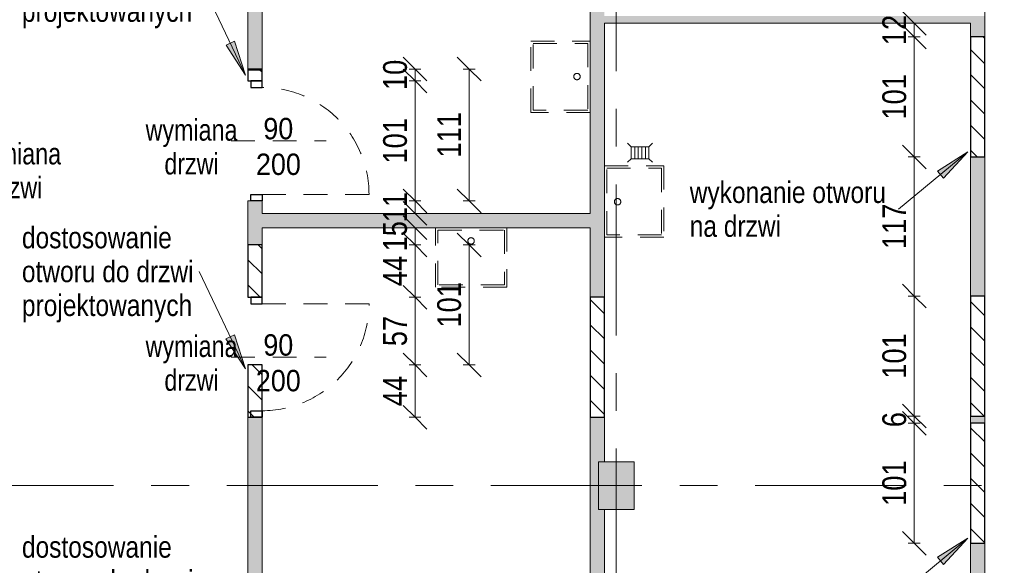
# Model space of a CAD drawing. Header units: centimetres. Extents: x -1403 to 22166, y -8842 to 3590.
# Tile 8 of 25: x -514 to 314, y 341 to 800. Entities that reach past the tile are written whole.
import ezdxf

# ---------------------------------------------------------------- set-up
doc = ezdxf.new("R2010")
doc.units = ezdxf.units.CM
doc.linetypes.add('Oś', pattern=[222.25, 127, -31.75, 31.75, -31.75])
doc.linetypes.add('Wyburzenia', pattern=[35, 20, -15])
for name, color, linetype, lineweight in [('A-ANNO-DIMS', 211, 'Continuous', 13), ('A-ANNO-DIMS-100', 211, 'Continuous', 13), ('A-ANNO-NOTE', 131, 'Wyburzenia', 9), ('A-DETL', 90, 'Continuous', 25), ('A-DETL-GENF', 92, 'Continuous', 9), ('A-DETL-MEDM', 33, 'Wyburzenia', 9), ('A-DOOR', 31, 'Wyburzenia', 9), ('A-DOOR-IDEN', 31, 'Continuous', 13), ('A-WALL', 113, 'Continuous', 13), ('A-WALL-PATT', 111, 'Continuous', 13), ('G-ANNO-TEXT', 231, 'Continuous', 13), ('P-SANR-FIXT', 6, 'Wyburzenia', 9), ('S-COLS', 52, 'Continuous', 13), ('S-GRID', 1, 'Continuous', 13)]:
    doc.layers.add(name, color=color, linetype=linetype, lineweight=lineweight)
doc.styles.add('Arial', font='arial.ttf', dxfattribs={"width": 0.9, "height": 18})
doc.styles.add('Arial Narrow_3', font='ARIALN.TTF', dxfattribs={"height": 20})
doc.styles.add('Arial Narrow_4', font='ARIALN.TTF', dxfattribs={"height": 18})
doc.styles.add('Arial Narrow_5', font='ARIALN.TTF', dxfattribs={"width": 0.95, "height": 0.18})
doc.dimstyles.new('Diagonal_1_100__0__wewnętrzne', dxfattribs={"dimscale": 30.48, "dimtxt": 20.468619, "dimasz": 0.656168, "dimexe": 0.164042, "dimexo": 0.0625, "dimgap": 0.032808, "dimtad": 1, "dimdec": 0, "dimdsep": 46, "dimtxsty": 'Arial Narrow_3', "dimblk1": 'OBLIQUE', "dimblk2": 'OBLIQUE', "dimsah": 1, "dimcen": 0.09, "dimazin": 0, "dimtfac": 1, "dimtdec": 4, "dimtix": 1, "dimtmove": 0, "dimatfit": 3, "dimfxl": 0.164042, "dimfxlon": 1, "dimtvp": 1, "dimtolj": 1, "dimtzin": 0, "dimarcsym": 2})
pattern_1 = [(315, (0, 0), (10.6066, 10.6066), [])]

# ---------------------------------------------------------------- blocks, each defined once
blk = doc.blocks.new('DRZWI 1S - automatyczna etykieta - Drzwi 90-2252147-6_piętro IV __13_80 m_ - wyburzenia i zamurowania')
at = {"layer": 'A-DETL-GENF', "color": 20, "linetype": 'Wyburzenia'}
for p, q in [((-50.5, 3.5), (-45, 3.5)), ((-50.5, -6), (-50.5, 3.5)), ((-45, 3.5), (-45, -6)), ((45, 3.5), (50.5, 3.5)), ((45, -6), (45, 3.5)), ((50.5, 3.5), (50.5, -6)), ((-45, -6), (-50.5, -6)), ((50.5, -6), (45, -6))]:
    blk.add_line(p, q, dxfattribs=at)
at = {"layer": 'A-DETL-MEDM', "color": 10, "lineweight": 25}
for p, q in [((-50.5, -6), (-50.5, 3.5)), ((-50.5, 3.5), (-45, 3.5)), ((-45, 3.5), (-45, -6)), ((45, 3.5), (45, -6)), ((50.5, 3.5), (45, 3.5)), ((50.5, -6), (50.5, 3.5)), ((-45, -6), (-50.5, -6)), ((45, -6), (50.5, -6))]:
    blk.add_line(p, q, dxfattribs=at)
at = {"layer": 'A-DOOR', "color": 1, "lineweight": 13}
blk.add_line((45, -6), (45, -96), dxfattribs=at)
blk.add_arc((45, -6), 90, 180, 270, dxfattribs=at)
blk = doc.blocks.new('DRZWI 1S - automatyczna etykieta - Drzwi 90-2252151-6_piętro IV __13_80 m_ - wyburzenia i zamurowania')
at = {"layer": 'A-DETL-GENF', "color": 20, "linetype": 'Wyburzenia'}
for p, q in [((-50.5, 6), (-50.5, -3.5)), ((-45, 6), (-50.5, 6)), ((-45, -3.5), (-45, 6)), ((50.5, 6), (45, 6)), ((45, 6), (45, -3.5)), ((50.5, -3.5), (50.5, 6)), ((-50.5, -3.5), (-45, -3.5)), ((45, -3.5), (50.5, -3.5))]:
    blk.add_line(p, q, dxfattribs=at)
at = {"layer": 'A-DETL-MEDM', "color": 10, "lineweight": 25}
for p, q in [((-45, 6), (-50.5, 6)), ((-50.5, 6), (-50.5, -3.5)), ((-45, -3.5), (-45, 6)), ((45, -3.5), (45, 6)), ((45, 6), (50.5, 6)), ((50.5, 6), (50.5, -3.5)), ((-50.5, -3.5), (-45, -3.5)), ((50.5, -3.5), (45, -3.5))]:
    blk.add_line(p, q, dxfattribs=at)
at = {"layer": 'A-DOOR', "color": 1, "lineweight": 13}
blk.add_line((45, 6), (45, 96), dxfattribs=at)
blk.add_arc((45, 6), 90, 90, 180, dxfattribs=at)
blk = doc.blocks.new('M_Concrete-rengular-Column - 300 x 400mm-1795933-6_piętro IV __13_80 m_ - wyburzenia i zamurowania')
at = {"layer": 'S-COLS', "lineweight": 9}
blk.add_hatch(color=254, dxfattribs=at).paths.add_polyline_path([(-15, -20), (15, -20), (15, 20), (-15, 20), (-15, -2)], flags=0)
for p, q in [((15, 20), (-15, 20)), ((-15, 20), (-15, -20)), ((15, -20), (15, 20)), ((-15, -20), (15, -20))]:
    blk.add_line(p, q, dxfattribs=at)
blk = doc.blocks.new('zlew - Type 1-1332169-6_piętro IV __13_80 m_ - wyburzenia i zamurowania')
at = {"layer": 'P-SANR-FIXT', "color": 20}
for p, q in [((-17.5, 6), (-17.5, 56)), ((-17.5, 56), (42.5, 56)), ((-15.5, 8), (-15.5, 54)), ((-15.5, 54), (40.5, 54)), ((40.5, 54), (40.5, 8)), ((42.5, 56), (42.5, 6)), ((40.5, 8), (-15.5, 8))]:
    blk.add_line(p, q, dxfattribs=at)
blk.add_circle((12.66, 17.08), 2.7, dxfattribs=at)
blk = doc.blocks.new('kratka ściekowa1 - kratka ściekowa-1764096-6_piętro IV __13_80 m_ - wyburzenia i zamurowania')
at = {"layer": 'P-SANR-FIXT', "color": 20}
for p, q in [((-10.5, 8), (-7.5, 5)), ((-7.5, 5), (-7.5, -5)), ((7.5, 5), (-7.5, 5)), ((-4.5, 5), (-4.5, -5)), ((-1.5, 5), (-1.5, -5)), ((1.5, 5), (1.5, -5)), ((4.5, 5), (4.5, -5)), ((10.5, 8), (7.5, 5)), ((7.5, -5), (7.5, 5)), ((-10.5, -8), (-7.5, -5)), ((-7.5, -5), (7.5, -5)), ((7.5, -5), (10.5, -8))]:
    blk.add_line(p, q, dxfattribs=at)
blk = doc.blocks.new('Wymiana Drzwi_PG_typ 100 - --2314812-6_piętro IV __13_80 m_ - wyburzenia i zamurowania')
at = {"layer": 'A-DOOR-IDEN', "insert": (0.0511, 0.737), "char_height": 0.18, "width": 1.2882, "attachment_point": 5, "rotation": 90, "line_spacing_factor": 0.949189, "style": 'Arial Narrow_5'}
blk.add_mtext('\\pxqc,t6.70278,13.40556,20.10833,26.81111,33.51389,40.21667,46.91944,53.62222,60.325,67.02778,73.73056,80.43333,87.13611,93.83889,100.54167,107.24444,113.94722,120.65,127.35278,134.05556,140.75833,147.46111,154.16389,160.86667,167.56944,174.27222,180.975,187.67778,194.38056,201.08333,207.78611,214.48889;{wymiana\\Pdrzwi}', dxfattribs=at)
blk = doc.blocks.new('DIMBLOCK55-6_piętro IV __13_80 m_ - wyburzenia i zamurowania')
at = {"layer": 'A-ANNO-DIMS-100'}
for p, q in [((-181.91, 509.83), (-191.91, 519.83)), ((-186.91, 509.83), (-176.91, 509.83)), ((-181.91, 509.83), (-186.91, 509.83)), ((-181.91, 465.83), (-181.91, 509.83)), ((-181.91, 509.83), (-171.91, 499.83)), ((-181.91, 465.83), (-191.91, 475.83)), ((-186.91, 465.83), (-176.91, 465.83)), ((-181.91, 465.83), (-186.91, 465.83)), ((-181.91, 465.83), (-171.91, 455.83))]:
    blk.add_line(p, q, dxfattribs=at)
at = {"layer": 'A-ANNO-DIMS-100', "color": 0, "insert": (-208.76, 475.15), "char_height": 20, "width": 30.4105, "attachment_point": 1, "rotation": 90, "line_spacing_factor": 0.974696, "style": 'Arial Narrow_3'}
blk.add_mtext('44', dxfattribs=at)
blk = doc.blocks.new('_Oblique')
at = {"color": 0, "linetype": 'ByBlock', "lineweight": -2}
blk.add_line((-0.5, -0.5), (0.5, 0.5), dxfattribs=at)
blk = doc.blocks.new('DIMBLOCK56-6_piętro IV __13_80 m_ - wyburzenia i zamurowania')
at = {"layer": 'A-ANNO-DIMS-100'}
for p, q in [((-181.91, 566.83), (-191.91, 576.83)), ((-186.91, 566.83), (-176.91, 566.83)), ((-181.91, 566.83), (-186.91, 566.83)), ((-181.91, 509.83), (-181.91, 566.83)), ((-181.91, 566.83), (-171.91, 556.83)), ((-181.91, 509.83), (-191.91, 519.83)), ((-186.91, 509.83), (-176.91, 509.83)), ((-181.91, 509.83), (-186.91, 509.83)), ((-181.91, 509.83), (-171.91, 499.83))]:
    blk.add_line(p, q, dxfattribs=at)
at = {"layer": 'A-ANNO-DIMS-100', "color": 0, "insert": (-208.76, 525.65), "char_height": 20, "width": 30.4105, "attachment_point": 1, "rotation": 90, "line_spacing_factor": 0.974696, "style": 'Arial Narrow_3'}
blk.add_mtext('57', dxfattribs=at)
blk = doc.blocks.new('DIMBLOCK57-6_piętro IV __13_80 m_ - wyburzenia i zamurowania')
at = {"layer": 'A-ANNO-DIMS-100'}
for p, q in [((-181.91, 610.83), (-191.91, 620.83)), ((-186.91, 610.83), (-176.91, 610.83)), ((-181.91, 610.83), (-186.91, 610.83)), ((-181.91, 566.83), (-181.91, 610.83)), ((-181.91, 610.83), (-171.91, 600.83)), ((-181.91, 566.83), (-191.91, 576.83)), ((-186.91, 566.83), (-176.91, 566.83)), ((-181.91, 566.83), (-186.91, 566.83)), ((-181.91, 566.83), (-171.91, 556.83))]:
    blk.add_line(p, q, dxfattribs=at)
at = {"layer": 'A-ANNO-DIMS-100', "color": 0, "insert": (-208.76, 576.15), "char_height": 20, "width": 30.4105, "attachment_point": 1, "rotation": 90, "line_spacing_factor": 0.974696, "style": 'Arial Narrow_3'}
blk.add_mtext('44', dxfattribs=at)
blk = doc.blocks.new('DIMBLOCK58-6_piętro IV __13_80 m_ - wyburzenia i zamurowania')
at = {"layer": 'A-ANNO-DIMS-100'}
for p, q in [((-181.91, 625.33), (-191.91, 635.33)), ((-186.91, 625.33), (-176.91, 625.33)), ((-181.91, 625.33), (-186.91, 625.33)), ((-181.91, 610.83), (-181.91, 625.33)), ((-181.91, 625.33), (-171.91, 615.33)), ((-181.91, 610.83), (-191.91, 620.83)), ((-186.91, 610.83), (-176.91, 610.83)), ((-181.91, 610.83), (-186.91, 610.83)), ((-181.91, 610.83), (-171.91, 600.83))]:
    blk.add_line(p, q, dxfattribs=at)
at = {"layer": 'A-ANNO-DIMS-100', "color": 0, "insert": (-208.76, 605.4), "char_height": 20, "width": 30.4105, "attachment_point": 1, "rotation": 90, "line_spacing_factor": 0.974696, "style": 'Arial Narrow_3'}
blk.add_mtext('15', dxfattribs=at)
blk = doc.blocks.new('DIMBLOCK59-6_piętro IV __13_80 m_ - wyburzenia i zamurowania')
at = {"layer": 'A-ANNO-DIMS-100'}
for p, q in [((-136.4, 610.83), (-146.4, 620.83)), ((-141.4, 610.83), (-131.4, 610.83)), ((-136.4, 610.83), (-141.4, 610.83)), ((-136.4, 509.83), (-136.4, 610.83)), ((-136.4, 610.83), (-126.4, 600.83)), ((-136.4, 509.83), (-146.4, 519.83)), ((-141.4, 509.83), (-131.4, 509.83)), ((-136.4, 509.83), (-141.4, 509.83)), ((-136.4, 509.83), (-126.4, 499.83))]:
    blk.add_line(p, q, dxfattribs=at)
at = {"layer": 'A-ANNO-DIMS-100', "color": 0, "insert": (-163.25, 541.32), "char_height": 20, "width": 45.6158, "attachment_point": 1, "rotation": 90, "line_spacing_factor": 0.974696, "style": 'Arial Narrow_3'}
blk.add_mtext('101', dxfattribs=at)
blk = doc.blocks.new('DIMBLOCK60-6_piętro IV __13_80 m_ - wyburzenia i zamurowania')
at = {"layer": 'A-ANNO-DIMS-100'}
for p, q in [((-181.91, 647.83), (-191.91, 657.83)), ((-181.91, 637.33), (-191.91, 647.33)), ((-186.91, 647.83), (-176.91, 647.83)), ((-181.91, 647.83), (-186.91, 647.83)), ((-181.91, 637.33), (-181.91, 647.83)), ((-181.91, 647.83), (-171.91, 637.83)), ((-186.91, 637.33), (-176.91, 637.33)), ((-181.91, 637.33), (-186.91, 637.33)), ((-181.91, 637.33), (-171.91, 627.33))]:
    blk.add_line(p, q, dxfattribs=at)
at = {"layer": 'A-ANNO-DIMS-100', "color": 0, "insert": (-208.76, 629.9), "char_height": 20, "width": 30.4105, "attachment_point": 1, "rotation": 90, "line_spacing_factor": 0.974696, "style": 'Arial Narrow_3'}
blk.add_mtext('11', dxfattribs=at)
blk = doc.blocks.new('DIMBLOCK61-6_piętro IV __13_80 m_ - wyburzenia i zamurowania')
at = {"layer": 'A-ANNO-DIMS-100'}
for p, q in [((-181.91, 748.83), (-191.91, 758.83)), ((-186.91, 748.83), (-176.91, 748.83)), ((-181.91, 748.83), (-186.91, 748.83)), ((-181.91, 647.83), (-181.91, 748.83)), ((-181.91, 748.83), (-171.91, 738.83)), ((-181.91, 647.83), (-191.91, 657.83)), ((-186.91, 647.83), (-176.91, 647.83)), ((-181.91, 647.83), (-186.91, 647.83)), ((-181.91, 647.83), (-171.91, 637.83))]:
    blk.add_line(p, q, dxfattribs=at)
at = {"layer": 'A-ANNO-DIMS-100', "color": 0, "insert": (-208.76, 679.32), "char_height": 20, "width": 45.6158, "attachment_point": 1, "rotation": 90, "line_spacing_factor": 0.974696, "style": 'Arial Narrow_3'}
blk.add_mtext('101', dxfattribs=at)
blk = doc.blocks.new('DIMBLOCK62-6_piętro IV __13_80 m_ - wyburzenia i zamurowania')
at = {"layer": 'A-ANNO-DIMS-100'}
for p, q in [((-181.91, 758.83), (-191.91, 768.83)), ((-181.91, 748.83), (-191.91, 758.83)), ((-186.91, 758.83), (-176.91, 758.83)), ((-181.91, 758.83), (-186.91, 758.83)), ((-181.91, 748.83), (-181.91, 758.83)), ((-181.91, 758.83), (-171.91, 748.83)), ((-186.91, 748.83), (-176.91, 748.83)), ((-181.91, 748.83), (-186.91, 748.83)), ((-181.91, 748.83), (-171.91, 738.83))]:
    blk.add_line(p, q, dxfattribs=at)
at = {"layer": 'A-ANNO-DIMS-100', "color": 0, "insert": (-208.76, 741.15), "char_height": 20, "width": 30.4105, "attachment_point": 1, "rotation": 90, "line_spacing_factor": 0.974696, "style": 'Arial Narrow_3'}
blk.add_mtext('10', dxfattribs=at)
blk = doc.blocks.new('DIMBLOCK63-6_piętro IV __13_80 m_ - wyburzenia i zamurowania')
at = {"layer": 'A-ANNO-DIMS-100'}
for p, q in [((-136.4, 758.83), (-146.4, 768.83)), ((-141.4, 758.83), (-131.4, 758.83)), ((-136.4, 758.83), (-141.4, 758.83)), ((-136.4, 647.83), (-136.4, 758.83)), ((-136.4, 758.83), (-126.4, 748.83)), ((-136.4, 647.83), (-146.4, 657.83)), ((-141.4, 647.83), (-131.4, 647.83)), ((-136.4, 647.83), (-141.4, 647.83)), ((-136.4, 647.83), (-126.4, 637.83))]:
    blk.add_line(p, q, dxfattribs=at)
at = {"layer": 'A-ANNO-DIMS-100', "color": 0, "insert": (-163.25, 684.32), "char_height": 20, "width": 45.6158, "attachment_point": 1, "rotation": 90, "line_spacing_factor": 0.974696, "style": 'Arial Narrow_3'}
blk.add_mtext('111', dxfattribs=at)
blk = doc.blocks.new('DIMBLOCK64-6_piętro IV __13_80 m_ - wyburzenia i zamurowania')
at = {"layer": 'A-ANNO-DIMS-100'}
for p, q in [((238.05, 460.83), (228.05, 470.83)), ((243.05, 460.83), (233.05, 460.83)), ((238.05, 359.83), (238.05, 460.83)), ((238.05, 460.83), (248.05, 450.83)), ((238.05, 460.83), (243.05, 460.83)), ((238.05, 359.83), (228.05, 369.83)), ((243.05, 359.83), (233.05, 359.83)), ((238.05, 359.83), (248.05, 349.83)), ((238.05, 359.83), (243.05, 359.83))]:
    blk.add_line(p, q, dxfattribs=at)
at = {"layer": 'A-ANNO-DIMS-100', "color": 0, "insert": (211.2, 391.32), "char_height": 20, "width": 45.6158, "attachment_point": 1, "rotation": 90, "line_spacing_factor": 0.974696, "style": 'Arial Narrow_3'}
blk.add_mtext('101', dxfattribs=at)
blk = doc.blocks.new('DIMBLOCK65-6_piętro IV __13_80 m_ - wyburzenia i zamurowania')
at = {"layer": 'A-ANNO-DIMS-100'}
for p, q in [((238.05, 466.83), (228.05, 476.83)), ((238.05, 460.83), (228.05, 470.83)), ((243.05, 466.83), (233.05, 466.83)), ((238.05, 460.83), (238.05, 466.83)), ((238.05, 466.83), (248.05, 456.83)), ((238.05, 466.83), (243.05, 466.83)), ((243.05, 460.83), (233.05, 460.83)), ((238.05, 460.83), (248.05, 450.83)), ((238.05, 460.83), (243.05, 460.83))]:
    blk.add_line(p, q, dxfattribs=at)
at = {"layer": 'A-ANNO-DIMS-100', "color": 0, "insert": (211.2, 457.49), "char_height": 20, "width": 15.2053, "attachment_point": 1, "rotation": 90, "line_spacing_factor": 0.974696, "style": 'Arial Narrow_3'}
blk.add_mtext('\\fArial Narrow|b0|i0|c238|p34|;6', dxfattribs=at)
blk = doc.blocks.new('DIMBLOCK66-6_piętro IV __13_80 m_ - wyburzenia i zamurowania')
at = {"layer": 'A-ANNO-DIMS-100'}
for p, q in [((238.05, 567.83), (228.05, 577.83)), ((243.05, 567.83), (233.05, 567.83)), ((238.05, 466.83), (238.05, 567.83)), ((238.05, 567.83), (248.05, 557.83)), ((238.05, 567.83), (243.05, 567.83)), ((238.05, 466.83), (228.05, 476.83)), ((243.05, 466.83), (233.05, 466.83)), ((238.05, 466.83), (248.05, 456.83)), ((238.05, 466.83), (243.05, 466.83))]:
    blk.add_line(p, q, dxfattribs=at)
at = {"layer": 'A-ANNO-DIMS-100', "color": 0, "insert": (211.2, 498.32), "char_height": 20, "width": 45.6158, "attachment_point": 1, "rotation": 90, "line_spacing_factor": 0.974696, "style": 'Arial Narrow_3'}
blk.add_mtext('101', dxfattribs=at)
blk = doc.blocks.new('DIMBLOCK67-6_piętro IV __13_80 m_ - wyburzenia i zamurowania')
at = {"layer": 'A-ANNO-DIMS-100'}
for p, q in [((238.05, 684.83), (228.05, 694.83)), ((243.05, 684.83), (233.05, 684.83)), ((238.05, 567.83), (238.05, 684.83)), ((238.05, 684.83), (248.05, 674.83)), ((238.05, 684.83), (243.05, 684.83)), ((238.05, 567.83), (228.05, 577.83)), ((243.05, 567.83), (233.05, 567.83)), ((238.05, 567.83), (248.05, 557.83)), ((238.05, 567.83), (243.05, 567.83))]:
    blk.add_line(p, q, dxfattribs=at)
at = {"layer": 'A-ANNO-DIMS-100', "color": 0, "insert": (211.2, 607.32), "char_height": 20, "width": 45.6158, "attachment_point": 1, "rotation": 90, "line_spacing_factor": 0.974696, "style": 'Arial Narrow_3'}
blk.add_mtext('117', dxfattribs=at)
blk = doc.blocks.new('DIMBLOCK68-6_piętro IV __13_80 m_ - wyburzenia i zamurowania')
at = {"layer": 'A-ANNO-DIMS-100'}
for p, q in [((238.05, 785.83), (228.05, 795.83)), ((243.05, 785.83), (233.05, 785.83)), ((238.05, 684.83), (238.05, 785.83)), ((238.05, 785.83), (248.05, 775.83)), ((238.05, 785.83), (243.05, 785.83)), ((238.05, 684.83), (228.05, 694.83)), ((243.05, 684.83), (233.05, 684.83)), ((238.05, 684.83), (248.05, 674.83)), ((238.05, 684.83), (243.05, 684.83))]:
    blk.add_line(p, q, dxfattribs=at)
at = {"layer": 'A-ANNO-DIMS-100', "color": 0, "insert": (211.2, 716.32), "char_height": 20, "width": 45.6158, "attachment_point": 1, "rotation": 90, "line_spacing_factor": 0.974696, "style": 'Arial Narrow_3'}
blk.add_mtext('101', dxfattribs=at)
blk = doc.blocks.new('DIMBLOCK69-6_piętro IV __13_80 m_ - wyburzenia i zamurowania')
at = {"layer": 'A-ANNO-DIMS-100'}
for p, q in [((238.05, 797.33), (228.05, 807.33)), ((238.05, 785.83), (228.05, 795.83)), ((233.05, 797.33), (243.05, 797.33)), ((238.05, 797.33), (233.05, 797.33)), ((238.05, 785.83), (238.05, 797.33)), ((238.05, 797.33), (248.05, 787.33)), ((243.05, 785.83), (233.05, 785.83)), ((238.05, 785.83), (248.05, 775.83)), ((238.05, 785.83), (243.05, 785.83))]:
    blk.add_line(p, q, dxfattribs=at)
at = {"layer": 'A-ANNO-DIMS-100', "color": 0, "insert": (211.2, 778.9), "char_height": 20, "width": 30.4105, "attachment_point": 1, "rotation": 90, "line_spacing_factor": 0.974696, "style": 'Arial Narrow_3'}
blk.add_mtext('12', dxfattribs=at)

msp = doc.modelspace()

# ---------------------------------------------------------------- hatches: boundary and pattern name
at = {"layer": 'A-DETL-GENF', "lineweight": 25}
h = msp.add_hatch(dxfattribs=at)
h.set_pattern_fill('FP_1', color=210, style=0, pattern_type=2)
h.set_pattern_definition(pattern_1)
h.paths.add_polyline_path([(297.38, 684.83), (297.38, 785.83), (285.38, 785.83), (285.38, 684.83)], flags=0)
h = msp.add_hatch(dxfattribs=at)
h.set_pattern_fill('FP_1', color=210, style=0, pattern_type=2)
h.set_pattern_definition(pattern_1)
h.paths.add_polyline_path([(-320.12, 748.83), (-310.62, 748.83), (-310.62, 757.83), (-322.62, 757.83), (-322.62, 748.83)], flags=0)
h = msp.add_hatch(dxfattribs=at)
h.set_pattern_fill('FP_1', color=210, style=0, pattern_type=2)
h.set_pattern_definition(pattern_1)
h.paths.add_polyline_path([(-320.12, 566.83), (-310.62, 566.83), (-310.62, 610.83), (-322.62, 610.83), (-322.62, 566.83)], flags=0)
h = msp.add_hatch(dxfattribs=at)
h.set_pattern_fill('FP_1', color=3, style=0, pattern_type=2)
h.set_pattern_definition(pattern_1)
h.paths.add_polyline_path([(-22.62, 465.83), (-22.62, 566.83), (-34.62, 566.83), (-34.62, 465.83)], flags=0)
h = msp.add_hatch(dxfattribs=at)
h.set_pattern_fill('FP_1', color=3, style=0, pattern_type=2)
h.set_pattern_definition(pattern_1)
h.paths.add_polyline_path([(297.38, 466.83), (297.38, 567.83), (285.38, 567.83), (285.38, 466.83)], flags=0)
h = msp.add_hatch(dxfattribs=at)
h.set_pattern_fill('FP_1', color=3, style=0, pattern_type=2)
h.set_pattern_definition(pattern_1)
h.paths.add_polyline_path([(-310.62, 465.83), (-310.62, 509.83), (-322.62, 509.83), (-322.62, 465.83), (-320.12, 465.83)], flags=0)
h = msp.add_hatch(dxfattribs=at)
h.set_pattern_fill('FP_1', color=210, style=0, pattern_type=2)
h.set_pattern_definition(pattern_1)
h.paths.add_polyline_path([(297.38, 359.83), (297.38, 460.83), (285.38, 460.83), (285.38, 359.83)], flags=0)
at = {"layer": 'A-WALL-PATT'}
h = msp.add_hatch(color=9, dxfattribs=at)
h.paths.add_polyline_path([(-22.62, 122.33), (-22.62, 388.33), (-27.62, 388.33), (-27.62, 428.33), (-22.62, 428.33), (-22.62, 465.83), (-34.62, 465.83), (-34.62, 122.33)], flags=0)
h.paths.add_polyline_path([(-22.62, 566.83), (-22.62, 873.33), (-27.62, 873.33), (-27.62, 903.33), (-22.62, 903.33), (-22.62, 908.33), (-34.62, 908.33), (-34.62, 566.83)], flags=0)
h = msp.add_hatch(color=9, dxfattribs=at)
h.paths.add_polyline_path([(-310.62, 122.33), (-310.62, 176.83), (-322.62, 176.83), (-322.62, 122.33), (-317.71, 122.33)], flags=0)
h.paths.add_polyline_path([(-322.62, 307.83), (-310.62, 307.83), (-310.62, 465.83), (-322.62, 465.83), (-322.62, 419.07)], flags=0)
h.paths.add_polyline_path([(-322.62, 610.83), (-310.62, 610.83), (-310.62, 647.83), (-322.62, 647.83), (-322.62, 616.04)], flags=0)
h.paths.add_polyline_path([(-310.62, 757.83), (-310.62, 896.33), (-322.62, 896.33), (-322.62, 757.83)], flags=0)
for points in [[(297.38, 797.33), (297.38, 803.33), (-22.62, 803.33), (-22.62, 797.33), (291.38, 797.33)], [(-305.24, 625.33), (-34.62, 625.33), (-34.62, 637.33), (-310.62, 637.33), (-310.62, 625.33)]]:
    msp.add_hatch(color=9, dxfattribs=at).paths.add_polyline_path(points, flags=0)
h = msp.add_hatch(color=9, dxfattribs=at)
h.paths.add_polyline_path([(297.38, 122.33), (297.38, 359.83), (285.38, 359.83), (285.38, 122.33)], flags=0)
h.paths.add_polyline_path([(297.38, 460.83), (297.38, 466.83), (285.38, 466.83), (285.38, 460.83)], flags=0)
h.paths.add_polyline_path([(297.38, 567.83), (297.38, 684.83), (285.38, 684.83), (285.38, 567.83)], flags=0)
h.paths.add_polyline_path([(297.38, 785.83), (297.38, 797.33), (285.38, 797.33), (285.38, 785.83)], flags=0)
at = {"layer": 'G-ANNO-TEXT'}
for points in [[(-324.48, 753.59), (-333.76, 782.39), (-340.9, 779)], [(283.17, 689.07), (257.51, 673.03), (262.54, 666.94)], [(-324.55, 506.47), (-333.86, 535.26), (-341, 531.87)], [(283.17, 364.07), (257.51, 348.03), (262.54, 341.94)]]:
    msp.add_hatch(color=50, dxfattribs=at).paths.add_polyline_path(points, flags=0)

# ---------------------------------------------------------------- linework, layer by layer
at = {"layer": 'A-ANNO-NOTE', "color": 240, "lineweight": 13}
for p, q in [((-336.62, 698.33), (-256.62, 698.33)), ((-336.62, 516.33), (-256.62, 516.33))]:
    msp.add_line(p, q, dxfattribs=at)
at = {"layer": 'A-DETL'}
for p, q in [((297.38, 785.83), (285.38, 785.83)), ((285.38, 785.83), (285.38, 684.83)), ((297.38, 684.83), (297.38, 785.83)), ((-310.62, 758.83), (-322.62, 758.83)), ((-322.62, 758.83), (-322.62, 748.83)), ((-310.62, 748.83), (-310.62, 758.83)), ((-322.62, 748.83), (-310.62, 748.83)), ((285.38, 684.83), (297.38, 684.83)), ((-310.62, 610.83), (-322.62, 610.83)), ((-322.62, 610.83), (-322.62, 566.83)), ((-310.62, 566.83), (-310.62, 610.83)), ((-322.62, 566.83), (-310.62, 566.83)), ((-22.62, 566.83), (-34.62, 566.83)), ((-34.62, 566.83), (-34.62, 465.83)), ((-22.62, 465.83), (-22.62, 566.83)), ((297.38, 567.83), (285.38, 567.83)), ((285.38, 567.83), (285.38, 466.83)), ((297.38, 466.83), (297.38, 567.83)), ((-310.62, 509.83), (-322.62, 509.83)), ((-322.62, 509.83), (-322.62, 465.83)), ((-310.62, 465.83), (-310.62, 509.83)), ((-322.62, 465.83), (-310.62, 465.83)), ((-34.62, 465.83), (-22.62, 465.83)), ((285.38, 466.83), (297.38, 466.83)), ((297.38, 460.83), (285.38, 460.83)), ((285.38, 460.83), (285.38, 359.83)), ((297.38, 359.83), (297.38, 460.83)), ((285.38, 359.83), (297.38, 359.83))]:
    msp.add_line(p, q, dxfattribs=at)
at = {"layer": 'A-WALL', "lineweight": 9}
for p, q in [((-322.62, 1123.33), (-322.62, 757.83)), ((297.38, 785.83), (297.38, 1123.33)), ((-310.62, 757.83), (-310.62, 896.33)), ((-34.62, 896.33), (-34.62, 637.33)), ((-22.62, 566.83), (-22.62, 797.33)), ((-22.62, 797.33), (285.38, 797.33)), ((285.38, 797.33), (285.38, 785.83)), ((285.38, 684.83), (285.38, 567.83)), ((297.38, 567.83), (297.38, 684.83)), ((-320.12, 647.83), (-322.62, 647.83)), ((-322.62, 647.83), (-322.62, 610.83)), ((-310.62, 637.33), (-310.62, 647.83)), ((-34.62, 637.33), (-310.62, 637.33)), ((-310.62, 610.83), (-310.62, 625.33)), ((-310.62, 625.33), (-34.62, 625.33)), ((-34.62, 625.33), (-34.62, 566.83)), ((-34.62, 566.83), (-22.62, 566.83)), ((285.38, 567.83), (297.38, 567.83)), ((-320.12, 465.83), (-322.62, 465.83)), ((-322.62, 465.83), (-322.62, 307.83)), ((-310.62, 307.83), (-310.62, 465.83)), ((-22.62, 465.83), (-34.62, 465.83)), ((-34.62, 465.83), (-34.62, 122.33)), ((-22.62, 428.33), (-22.62, 465.83)), ((297.38, 466.83), (285.38, 466.83)), ((285.38, 466.83), (285.38, 460.83)), ((297.38, 460.83), (297.38, 466.83)), ((-22.62, 122.33), (-22.62, 388.33)), ((285.38, 359.83), (285.38, 122.33)), ((297.38, 122.33), (297.38, 359.83))]:
    msp.add_line(p, q, dxfattribs=at)
at = {"layer": 'A-WALL'}
for p, q in [((285.38, 785.83), (297.38, 785.83)), ((-322.62, 757.83), (-310.62, 757.83)), ((297.38, 684.83), (285.38, 684.83)), ((-322.62, 610.83), (-310.62, 610.83)), ((285.38, 460.83), (297.38, 460.83)), ((297.38, 359.83), (285.38, 359.83))]:
    msp.add_line(p, q, dxfattribs=at)
at = {"layer": 'A-WALL', "color": 1, "linetype": 'Wyburzenia'}
for p, q in [((285.38, 785.83), (285.38, 684.83)), ((297.38, 785.83), (285.38, 785.83)), ((297.38, 684.83), (297.38, 785.83)), ((-322.62, 757.83), (-322.62, 748.83)), ((-310.62, 757.83), (-322.62, 757.83)), ((-310.62, 748.83), (-310.62, 757.83)), ((-322.62, 748.83), (-320.12, 748.83)), ((285.38, 684.83), (297.38, 684.83)), ((-322.62, 610.83), (-322.62, 566.83)), ((-310.62, 610.83), (-322.62, 610.83)), ((-310.62, 566.83), (-310.62, 610.83)), ((-322.62, 566.83), (-320.12, 566.83)), ((285.38, 460.83), (285.38, 359.83)), ((297.38, 460.83), (285.38, 460.83)), ((297.38, 359.83), (297.38, 460.83)), ((285.38, 359.83), (297.38, 359.83))]:
    msp.add_line(p, q, dxfattribs=at)
at = {"layer": 'G-ANNO-TEXT', "color": 50}
for p, q in [((-324.48, 753.59), (-363.56, 836.03)), ((-333.76, 782.39), (-340.9, 779)), ((-340.9, 779), (-324.48, 753.59)), ((-324.48, 753.59), (-333.76, 782.39)), ((283.17, 689.07), (224.71, 640.87)), ((283.17, 689.07), (257.51, 673.03)), ((262.54, 666.94), (283.17, 689.07)), ((257.51, 673.03), (262.54, 666.94)), ((-324.55, 506.47), (-363.56, 588.53)), ((-333.86, 535.26), (-341, 531.87)), ((-341, 531.87), (-324.55, 506.47)), ((-324.55, 506.47), (-333.86, 535.26)), ((283.17, 364.07), (224.71, 315.87)), ((283.17, 364.07), (257.51, 348.03)), ((262.54, 341.94), (283.17, 364.07)), ((257.51, 348.03), (262.54, 341.94))]:
    msp.add_line(p, q, dxfattribs=at)
at = {"layer": 'S-GRID', "linetype": 'Oś'}
for p, q in [((-12.62, 2884.27), (-12.62, 27.13)), ((1342.46, 408.33), (-1368.76, 408.33))]:
    msp.add_line(p, q, dxfattribs=at)

# ---------------------------------------------------------------- block references
at = {"layer": 'A-DOOR', "color": 1, "lineweight": 13}
for name, p, rotation in [('DRZWI 1S - automatyczna etykieta - Drzwi 90-2252151-6_piętro IV __13_80 m_ - wyburzenia i zamurowania', (-316.62, 698.33), 269.9999999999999), ('DRZWI 1S - automatyczna etykieta - Drzwi 90-2252147-6_piętro IV __13_80 m_ - wyburzenia i zamurowania', (-316.62, 516.33), 89.99999999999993)]:
    msp.add_blockref(name, p, dxfattribs=dict(at, rotation=rotation))
at = {"layer": 'A-DOOR-IDEN', "xscale": 99.99999999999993, "yscale": 99.99999999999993, "zscale": 99.99999999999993}
for p, rotation in [((-443.62, 698.33), 270.0000000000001), ((-591.99, 678.33), 270.0000000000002), ((-443.62, 516.33), 270.0000000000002)]:
    msp.add_blockref('Wymiana Drzwi_PG_typ 100 - --2314812-6_piętro IV __13_80 m_ - wyburzenia i zamurowania', p, dxfattribs=dict(at, rotation=rotation))
at = {"layer": 'P-SANR-FIXT', "color": 20}
for p, rotation in [((-28.62, 739.83), 89.9999999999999), ((-28.62, 659.83), 269.9999999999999), ((-122.12, 631.33), 180)]:
    msp.add_blockref('zlew - Type 1-1332169-6_piętro IV __13_80 m_ - wyburzenia i zamurowania', p, dxfattribs=dict(at, rotation=rotation))
msp.add_blockref('kratka ściekowa1 - kratka ściekowa-1764096-6_piętro IV __13_80 m_ - wyburzenia i zamurowania', (7.38, 688.33), dxfattribs=at)
at = {"layer": 'S-COLS', "lineweight": 9}
msp.add_blockref('M_Concrete-rengular-Column - 300 x 400mm-1795933-6_piętro IV __13_80 m_ - wyburzenia i zamurowania', (-12.62, 408.33), dxfattribs=at)

# ---------------------------------------------------------------- texts
at = {"layer": 'A-ANNO-NOTE', "color": 1, "lineweight": 211, "char_height": 18, "attachment_point": 5, "line_spacing_factor": 0.936439, "style": 'Arial'}
for s, insert, width in [('\\pxqc,t6.35,12.7,19.05,25.4,31.75,38.1,44.45,50.8,57.15,63.5,69.85,76.2,82.55,88.9,95.25,101.6,107.95,114.3,120.65,127,133.35,139.7,146.05,152.4,158.75,165.1,171.45,177.8,184.15,190.5,196.85,203.2;{90}', (-296.93, 708.56), 25.65), ('\\pxqc,t6.35,12.7,19.05,25.4,31.75,38.1,44.45,50.8,57.15,63.5,69.85,76.2,82.55,88.9,95.25,101.6,107.95,114.3,120.65,127,133.35,139.7,146.05,152.4,158.75,165.1,171.45,177.8,184.15,190.5,196.85,203.2;{200}', (-296.84, 678.56), 38.07), ('\\pxqc,t6.35,12.7,19.05,25.4,31.75,38.1,44.45,50.8,57.15,63.5,69.85,76.2,82.55,88.9,95.25,101.6,107.95,114.3,120.65,127,133.35,139.7,146.05,152.4,158.75,165.1,171.45,177.8,184.15,190.5,196.85,203.2;{90}', (-296.93, 526.56), 25.65), ('\\pxqc,t6.35,12.7,19.05,25.4,31.75,38.1,44.45,50.8,57.15,63.5,69.85,76.2,82.55,88.9,95.25,101.6,107.95,114.3,120.65,127,133.35,139.7,146.05,152.4,158.75,165.1,171.45,177.8,184.15,190.5,196.85,203.2;{200}', (-296.93, 496.56), 38.07), ('\\pxqc,t6.35,12.7,19.05,25.4,31.75,38.1,44.45,50.8,57.15,63.5,69.85,76.2,82.55,88.9,95.25,101.6,107.95,114.3,120.65,127,133.35,139.7,146.05,152.4,158.75,165.1,171.45,177.8,184.15,190.5,196.85,203.2;{200}', (-296.93, 496.56), 38.07)]:
    msp.add_mtext(s, dxfattribs=dict(at, insert=insert, width=width))
at = {"layer": 'G-ANNO-TEXT', "color": 7, "char_height": 18, "attachment_point": 1, "line_spacing_factor": 0.949189, "style": 'Arial Narrow_4'}
for s, insert, width in [('\\pxt7.05556,14.11111,21.16667,28.22222,35.27778,42.33333,49.38889,56.44444,63.5,70.55556,77.61111,84.66667,91.72222,98.77778,105.83333,112.88889,119.94444,127,134.05556,141.11111,148.16667,155.22222,162.27778,169.33333,176.38889,183.44444,190.5,197.55556,204.61111,211.66667,218.72222,225.77778;{dostosowanie otworu do drzwi projektowanych}', (-512.62, 873.49), 144.2), ('\\pxt7.05556,14.11111,21.16667,28.22222,35.27778,42.33333,49.38889,56.44444,63.5,70.55556,77.61111,84.66667,91.72222,98.77778,105.83333,112.88889,119.94444,127,134.05556,141.11111,148.16667,155.22222,162.27778,169.33333,176.38889,183.44444,190.5,197.55556,204.61111,211.66667,218.72222,225.77778;{wykonanie otworu na drzwi}', (49.16, 664.13), 170.7), ('\\pxt7.05556,14.11111,21.16667,28.22222,35.27778,42.33333,49.38889,56.44444,63.5,70.55556,77.61111,84.66667,91.72222,98.77778,105.83333,112.88889,119.94444,127,134.05556,141.11111,148.16667,155.22222,162.27778,169.33333,176.38889,183.44444,190.5,197.55556,204.61111,211.66667,218.72222,225.77778;{dostosowanie otworu do drzwi projektowanych}', (-512.62, 625.99), 144.2), ('\\pxt7.05556,14.11111,21.16667,28.22222,35.27778,42.33333,49.38889,56.44444,63.5,70.55556,77.61111,84.66667,91.72222,98.77778,105.83333,112.88889,119.94444,127,134.05556,141.11111,148.16667,155.22222,162.27778,169.33333,176.38889,183.44444,190.5,197.55556,204.61111,211.66667,218.72222,225.77778;{dostosowanie otworu do drzwi projektowanych}', (-512.62, 365.73), 179.9)]:
    msp.add_mtext(s, dxfattribs=dict(at, insert=insert, width=width))

# ---------------------------------------------------------------- dimensions: what is measured, and where the dimension line sits
at = {"layer": 'A-ANNO-DIMS'}
for base, p1, p2, override, picture, middle in [((238.04734491, 797.32555458), (243.04734491, 785.82555458), (233.04734491, 797.32555458), {"dimpost": '<>', "dimfxl": 15.239751}, 'DIMBLOCK69-6_piętro IV __13_80 m_ - wyburzenia i zamurowania', (227.00641715, 791.57555458)), ((238.05, 785.83), (243.05, 684.83), (243.05, 785.83), {"dimpost": '<>', "dimfxl": 101}, 'DIMBLOCK68-6_piętro IV __13_80 m_ - wyburzenia i zamurowania', (226.84, 735.33)), ((-181.91, 758.83), (-186.91, 748.83), (-186.91, 758.83), {"dimpost": '<>', "dimfxl": 10}, 'DIMBLOCK62-6_piętro IV __13_80 m_ - wyburzenia i zamurowania', (-193.12, 753.83)), ((-136.4, 758.83), (-141.4, 647.83), (-141.4, 758.83), {"dimpost": '<>', "dimfxl": 111}, 'DIMBLOCK63-6_piętro IV __13_80 m_ - wyburzenia i zamurowania', (-147.44, 703.33)), ((-181.91, 748.83), (-186.91, 647.83), (-186.91, 748.83), {"dimpost": '<>', "dimfxl": 101}, 'DIMBLOCK61-6_piętro IV __13_80 m_ - wyburzenia i zamurowania', (-193.12, 698.33)), ((238.05, 684.83), (243.05, 567.83), (243.05, 684.83), {"dimpost": '<>', "dimfxl": 117}, 'DIMBLOCK67-6_piętro IV __13_80 m_ - wyburzenia i zamurowania', (227.01, 626.33)), ((-181.90968205, 647.82555458), (-186.90968205, 637.32555458), (-186.90968205, 647.82555458), {"dimpost": '<>', "dimfxl": 10.5}, 'DIMBLOCK60-6_piętro IV __13_80 m_ - wyburzenia i zamurowania', (-192.9506098, 642.57555458)), ((-181.90968205, 625.32555458), (-186.90968205, 610.82555458), (-186.90968205, 625.32555458), {"dimpost": '<>', "dimfxl": 14.5}, 'DIMBLOCK58-6_piętro IV __13_80 m_ - wyburzenia i zamurowania', (-193.12114186, 618.07555458)), ((-181.91, 610.83), (-186.91, 566.83), (-186.91, 610.83), {"dimpost": '<>', "dimfxl": 44}, 'DIMBLOCK57-6_piętro IV __13_80 m_ - wyburzenia i zamurowania', (-192.91, 588.83)), ((-136.4, 610.83), (-141.4, 509.83), (-141.4, 610.83), {"dimpost": '<>', "dimfxl": 101}, 'DIMBLOCK59-6_piętro IV __13_80 m_ - wyburzenia i zamurowania', (-147.61, 560.33)), ((-181.91, 566.83), (-186.91, 509.83), (-186.91, 566.83), {"dimpost": '<>', "dimfxl": 57}, 'DIMBLOCK56-6_piętro IV __13_80 m_ - wyburzenia i zamurowania', (-193.08, 538.33)), ((238.05, 567.83), (243.05, 466.83), (243.05, 567.83), {"dimpost": '<>', "dimfxl": 101}, 'DIMBLOCK66-6_piętro IV __13_80 m_ - wyburzenia i zamurowania', (226.84, 517.33)), ((-181.91, 509.83), (-186.91, 465.83), (-186.91, 509.83), {"dimpost": '<>', "dimfxl": 44}, 'DIMBLOCK55-6_piętro IV __13_80 m_ - wyburzenia i zamurowania', (-192.91, 487.83)), ((238.05, 466.83), (243.05, 460.83), (243.05, 466.83), {"dimpost": '<>', "dimfxl": 6}, 'DIMBLOCK65-6_piętro IV __13_80 m_ - wyburzenia i zamurowania', (226.84, 463.83)), ((238.05, 460.83), (243.05, 359.83), (243.05, 460.83), {"dimpost": '<>', "dimfxl": 101}, 'DIMBLOCK64-6_piętro IV __13_80 m_ - wyburzenia i zamurowania', (226.84, 410.33))]:
    dim = msp.add_linear_dim(base=base, p1=p1, p2=p2, angle=90, dimstyle='Diagonal_1_100__0__wewnętrzne', override=override, dxfattribs=at)
    dim.commit()
    dim.dimension.update_dxf_attribs({"geometry": picture, "text_midpoint": middle})

doc.saveas('drawing.dxf')
